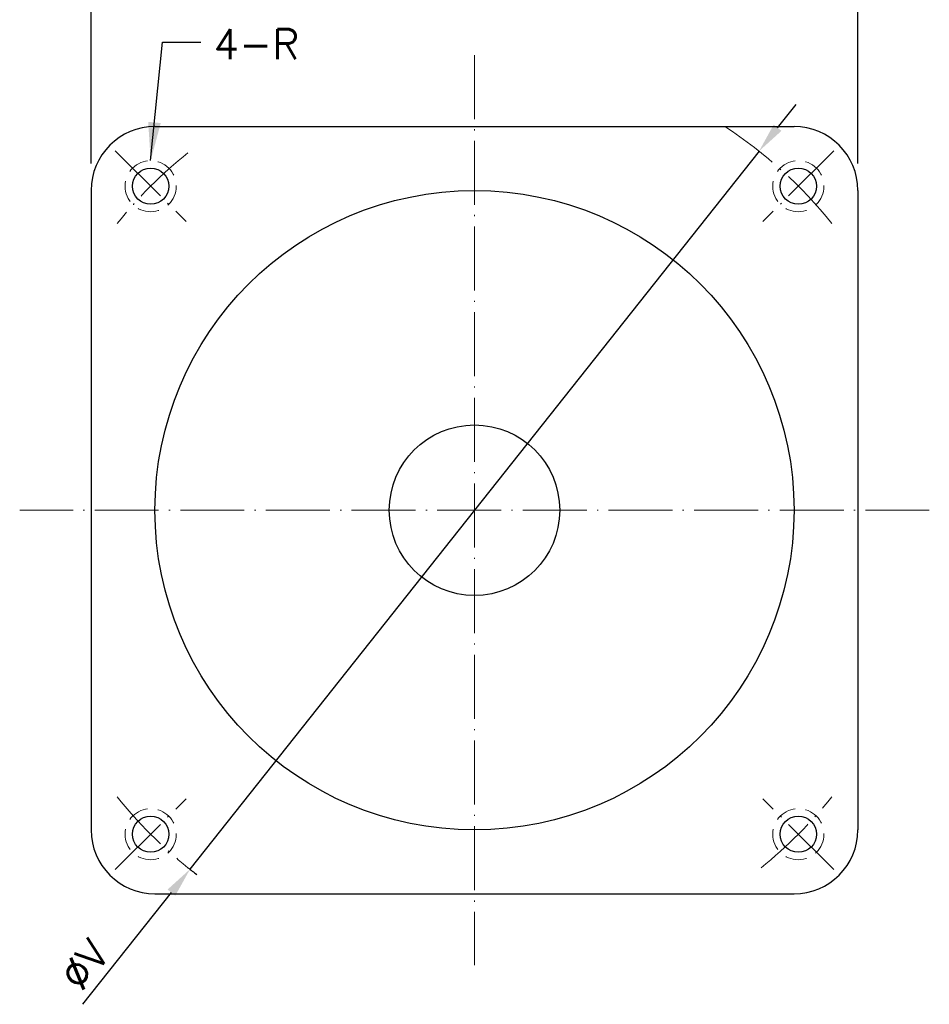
# Model space of a CAD drawing. Extents: x 179 to 977, y 123 to 487.
# Tile 3 of 5: x 764 to 977, y 137 to 368. Entities that reach past the tile are written whole.
import ezdxf

# ---------------------------------------------------------------- set-up
doc = ezdxf.new("R2010")
doc.units = 0
doc.header["$LTSCALE"] = 10
doc.header["$MEASUREMENT"] = 0
doc.header["$PDMODE"] = 3
doc.header["$PDSIZE"] = 6
doc.linetypes.add('CEN', pattern=[0.67, 0.5, -0.08, 0.01, -0.08])
doc.linetypes.add('DASHED', pattern=[0.75, 0.5, -0.25])
doc.layers.get('0').update_dxf_attribs({"linetype": 'CONTINUOUS'})
doc.layers.get('DEFPOINTS').update_dxf_attribs({"linetype": 'CONTINUOUS'})
for name, color, linetype, lineweight in [('CEN', 1, 'CEN', 15), ('DASH', 2, 'DASHED', 15), ('DIM', 4, 'CONTINUOUS', 15)]:
    doc.layers.add(name, color=color, linetype=linetype, lineweight=lineweight)
doc.styles.get("Standard").update_dxf_attribs({"font": 'romans.shx', "bigfont": 'chineset.shx'})
doc.dimstyles.new('ISO-25', dxfattribs={"dimtxt": 7, "dimasz": 7, "dimexe": 2, "dimexo": 2, "dimgap": 2, "dimtad": 1, "dimzin": 9, "dimdsep": 46, "dimtxsty": 'Standard', "dimcen": 0, "dimadec": 0, "dimazin": 0, "dimtfac": 1, "dimtofl": 0, "dimtmove": 0, "dimatfit": 3, "dimfxl": 1, "dimarcsym": 0})
doc.dimstyles.get("Standard").update_dxf_attribs({"dimscale": 3, "dimtxt": 2, "dimasz": 2, "dimexe": 1, "dimexo": 1, "dimgap": 1, "dimtad": 1, "dimdsep": 46, "dimtxsty": 'Standard', "dimcen": 0, "dimclrt": 256, "dimadec": 1, "dimazin": 2, "dimtfac": 1, "dimtofl": 0, "dimtmove": 0, "dimatfit": 3, "dimfxl": 1, "dimtolj": 1, "dimtzin": 0, "dimarcsym": 0})

# ---------------------------------------------------------------- blocks, each defined once
blk = doc.blocks.new('*D18')
at = {"layer": 'DEFPOINTS', "color": 0, "transparency": 16777216}
for p in [(960.34, 384.86), (780.34, 332.22), (960.34, 332.22)]:
    blk.add_point(p, dxfattribs=at)
at = {"layer": 'DIM', "color": 0, "lineweight": -2, "transparency": 16777216}
for p, q in [((780.34, 334.22), (780.34, 386.86)), ((960.34, 334.22), (960.34, 386.86)), ((787.34, 384.86), (953.34, 384.86))]:
    blk.add_line(p, q, dxfattribs=at)
at = {"layer": 'DIM', "color": 0, "transparency": 16777216}
for points in [[(787.34, 386.02), (787.34, 383.69), (780.34, 384.86)], [(953.34, 386.02), (953.34, 383.69), (960.34, 384.86)]]:
    blk.add_solid(points, dxfattribs=at)
at = {"layer": 'DIM', "color": 0, "transparency": 16777216, "insert": (870.34, 390.36), "char_height": 7, "attachment_point": 5}
blk.add_mtext('180', dxfattribs=at)
blk = doc.blocks.new('*D19')
at = {"layer": 'DEFPOINTS', "color": 0, "transparency": 16777216}
for p in [(937.13, 337.08), (803.55, 168.61)]:
    blk.add_point(p, dxfattribs=at)
at = {"layer": 'DIM', "color": 0, "lineweight": -2, "transparency": 16777216}
for p, q in [((941.48, 342.56), (945.83, 348.05)), ((937.13, 337.08), (803.55, 168.61)), ((778.43, 136.92), (799.2, 163.13))]:
    blk.add_line(p, q, dxfattribs=at)
blk.add_arc((870.34, 252.84), 107.5, 231.2733, 232.6555, dxfattribs=at)
at = {"layer": 'DIM', "color": 0, "transparency": 16777216}
for points in [[(940.56, 343.29), (942.39, 341.84), (937.13, 337.08)], [(798.29, 163.85), (800.11, 162.4), (803.55, 168.61)]]:
    blk.add_solid(points, dxfattribs=at)
at = {"layer": 'DIM', "color": 0, "transparency": 16777216, "insert": (778.78, 146.22), "char_height": 7, "attachment_point": 5, "rotation": 51.5895}
blk.add_mtext('%%CV', dxfattribs=at)

msp = doc.modelspace()

# ---------------------------------------------------------------- linework, layer by layer
for p, q in [((795.338, 342.845), (945.338, 342.845)), ((780.338, 327.845), (780.338, 177.845)), ((960.338, 327.845), (960.338, 177.845)), ((795.338, 162.845), (945.338, 162.845))]:
    msp.add_line(p, q)
for centre, radius in [((794.324, 328.859), 4.25), ((946.352, 328.859), 4.25), ((870.338, 252.845), 75), ((870.338, 252.845), 20), ((794.324, 176.831), 4.25), ((946.352, 176.831), 4.25)]:
    msp.add_circle(centre, radius)
for centre, start, end in [((795.338, 327.845), 90, 180), ((945.338, 327.845), 0, 90), ((795.338, 177.845), 180, 270), ((945.338, 177.845), 270, 0)]:
    msp.add_arc(centre, 15, start, end)
at = {"layer": 'CEN', "ltscale": 3}
for p, q in [((870.338, 359.604), (870.338, 146.086)), ((786.006, 337.177), (802.643, 320.54)), ((954.671, 337.177), (938.034, 320.54)), ((977.097, 252.845), (763.579, 252.845)), ((786.006, 168.512), (802.643, 185.149)), ((954.671, 168.512), (938.034, 185.149))]:
    msp.add_line(p, q, dxfattribs=at)
for start, end in [(38.72671, 56.84659), (128.72671, 141.27329), (218.72671, 231.27329), (308.72671, 321.27329)]:
    msp.add_arc((870.338, 252.845), 107.5, start, end, dxfattribs=at)
at = {"layer": 'DASH'}
for centre in [(794.324, 328.859), (946.352, 328.859), (794.324, 176.831), (946.352, 176.831)]:
    msp.add_circle(centre, 6, dxfattribs=at)

# ---------------------------------------------------------------- texts
at = {"layer": 'DIM', "insert": (809.1, 365.678), "char_height": 7, "attachment_point": 1}
msp.add_mtext('4-R', dxfattribs=at)

# ---------------------------------------------------------------- dimensions: what is measured, and where the dimension line sits
at = {"layer": 'DIM'}
dim = msp.add_linear_dim(base=(960.338, 384.858), p1=(780.338, 332.217), p2=(960.338, 332.217), dimstyle='ISO-25', dxfattribs=at)
dim.commit()
dim.dimension.update_dxf_attribs({"geometry": '*D18', "text_midpoint": (870.338, 390.358)})
dim = msp.add_diameter_dim_2p(p1=(937.127, 337.08), p2=(803.549, 168.61), text='%%CV', dimstyle='ISO-25', override={"dimtofl": 1}, dxfattribs=at)
dim.commit()
dim.dimension.update_dxf_attribs({"geometry": '*D19', "text_midpoint": (783.086, 142.801), "dimtype": 163})

# ---------------------------------------------------------------- leaders
at = {"layer": 'DIM', "annotation_type": 0, "has_hookline": 1, "hookline_direction": 0, "text_width": 20.333}
msp.add_leader([(794.324, 334.859), (797.1, 362.678), (806.1, 362.678)], dimstyle='Standard', override={"dimasz": 3, "dimgap": 1, "dimtad": 0, "dimtfillclr": 256}, dxfattribs=at)

doc.saveas('drawing.dxf')
